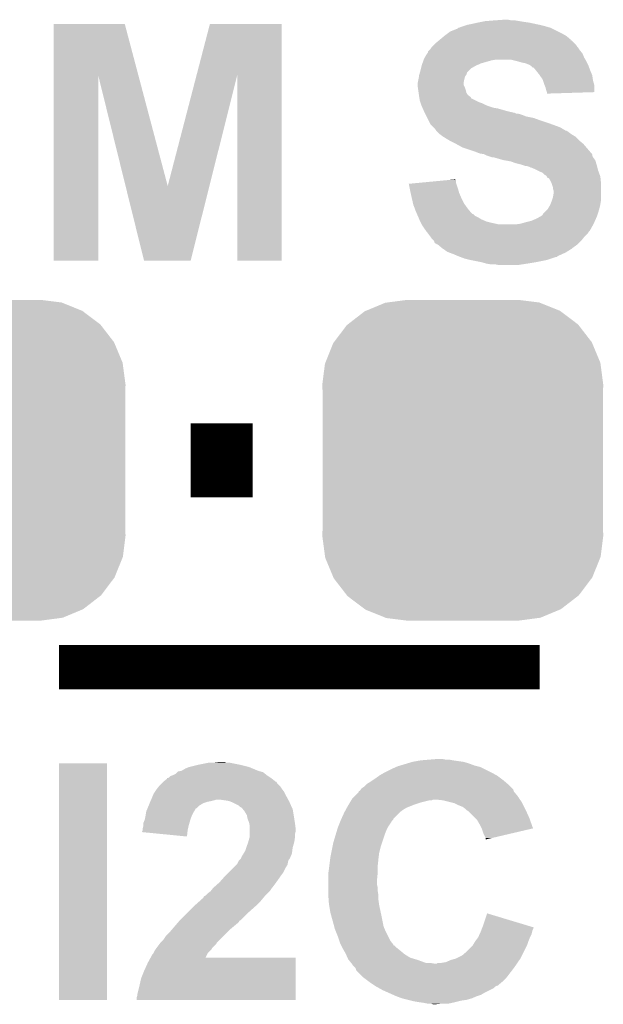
# Model space of a CAD drawing. Extents: x -0.05 to 0.95, y -0.15 to 1.54.
# Tile 32 of 45: x 0.22 to 0.3, y 1.26 to 1.39. Entities that reach past the tile are written whole.
import ezdxf

# ---------------------------------------------------------------- set-up
doc = ezdxf.new("R2010")
doc.units = 0
doc.layers.get('0').update_dxf_attribs({"linetype": 'CONTINUOUS'})
doc.layers.add('ACCEL_35_CLICK_V101_GTO', color=14, linetype='CONTINUOUS')
doc.layers.add('ACCEL_35_CLICK_V101_GTS', color=12, linetype='CONTINUOUS')

# ---------------------------------------------------------------- blocks, each defined once
blk = doc.blocks.new('CUSTOM_76')
for points in [[(-0.0105, 0.0213), (-0.01022, 0.02134), (0.01045, 0.0213), (0.01036, 0.02134)], [(-0.01022, 0.02134), (-0.0075, 0.0217), (0.01036, 0.02134), (0.0075, 0.0217)], [(-0.01555, 0.01838), (-0.01329, 0.02013), (0.01558, 0.01838), (0.01326, 0.02013)], [(-0.01329, 0.02013), (-0.01312, 0.02021), (0.01326, 0.02013), (0.01316, 0.02021)], [(-0.01312, 0.02021), (-0.0105, 0.0213), (0.01316, 0.02021), (0.01045, 0.0213)], [(-0.01741, 0.01599), (-0.01568, 0.01828), (0.01743, 0.01599), (0.01566, 0.01828)], [(-0.01568, 0.01828), (-0.01555, 0.01838), (0.01566, 0.01828), (0.01558, 0.01838)], [(-0.01751, 0.01586), (-0.01741, 0.01599), (0.01749, 0.01586), (0.01743, 0.01599)], [(-0.01858, 0.0132), (-0.01751, 0.01586), (0.0186, 0.0132), (0.01749, 0.01586)], [(-0.019, 0.0102), (-0.01864, 0.01306), (0.019, 0.0102), (0.01862, 0.01306)], [(-0.01864, 0.01306), (-0.01858, 0.0132), (0.01862, 0.01306), (0.0186, 0.0132)], [(-0.01895, 0.00913), (-0.019, 0.0102), (0.01895, 0.00913), (0.019, 0.0102)], [(-0.01895, -0.00913), (-0.01895, 0.00913), (0.01895, -0.00913), (0.01895, 0.00913)], [(-0.019, -0.0102), (-0.01895, -0.00913), (0.019, -0.0102), (0.01895, -0.00913)], [(-0.01862, -0.01306), (-0.019, -0.0102), (0.01864, -0.01306), (0.019, -0.0102)], [(-0.0186, -0.0132), (-0.01862, -0.01306), (0.01858, -0.0132), (0.01864, -0.01306)], [(-0.01749, -0.01586), (-0.0186, -0.0132), (0.01751, -0.01586), (0.01858, -0.0132)], [(-0.01743, -0.01599), (-0.01749, -0.01586), (0.01741, -0.01599), (0.01751, -0.01586)], [(-0.01566, -0.01828), (-0.01743, -0.01599), (0.01568, -0.01828), (0.01741, -0.01599)], [(-0.01558, -0.01838), (-0.01566, -0.01828), (0.01555, -0.01838), (0.01568, -0.01828)], [(-0.01326, -0.02013), (-0.01558, -0.01838), (0.01329, -0.02013), (0.01555, -0.01838)], [(-0.01316, -0.02021), (-0.01326, -0.02013), (0.01312, -0.02021), (0.01329, -0.02013)], [(-0.01045, -0.0213), (-0.01316, -0.02021), (0.0105, -0.0213), (0.01312, -0.02021)], [(-0.01036, -0.02134), (-0.01045, -0.0213), (0.01022, -0.02134), (0.0105, -0.0213)], [(-0.0075, -0.0217), (-0.01036, -0.02134), (0.0075, -0.0217), (0.01022, -0.02134)]]:
    blk.add_solid(points)

msp = doc.modelspace()

# ---------------------------------------------------------------- linework, layer by layer
at = {"layer": 'ACCEL_35_CLICK_V101_GTO'}
for points, const_width in [([(0.2448, 1.333), (0.2532, 1.333)], 0.01), ([(0.227, 1.305), (0.292, 1.305)], 0.006)]:
    msp.add_lwpolyline(points, dxfattribs=dict(at, const_width=const_width))
for points in [[(0.2263, 1.38509), (0.2263, 1.392), (0.23773, 1.38509), (0.2359, 1.392)], [(0.2263, 1.392), (0.2263, 1.392), (0.2359, 1.392), (0.2263, 1.392)], [(0.2456, 1.38509), (0.2474, 1.392), (0.2571, 1.38509), (0.2571, 1.392)], [(0.2474, 1.392), (0.2474, 1.392), (0.2571, 1.392), (0.2474, 1.392)], [(0.2822, 1.3919), (0.2827, 1.392), (0.292, 1.3919), (0.29153, 1.392)], [(0.2827, 1.392), (0.2836, 1.3922), (0.29153, 1.392), (0.2906, 1.3922)], [(0.2836, 1.3922), (0.2841, 1.3923), (0.2906, 1.3922), (0.2899, 1.3923)], [(0.2841, 1.3923), (0.2846, 1.3924), (0.2899, 1.3923), (0.2893, 1.3924)], [(0.2846, 1.3924), (0.2858, 1.3925), (0.2893, 1.3924), (0.2887, 1.3925)], [(0.2858, 1.3925), (0.2872, 1.3926), (0.2882, 1.3925), (0.2877, 1.3926)], [(0.2791, 1.3904), (0.27963, 1.3908), (0.2956, 1.3904), (0.2949, 1.3908)], [(0.27963, 1.3908), (0.2799, 1.391), (0.2949, 1.3908), (0.2945, 1.391)], [(0.2799, 1.391), (0.2809, 1.3914), (0.2945, 1.391), (0.2937, 1.3914)], [(0.2809, 1.3914), (0.281, 1.3915), (0.2937, 1.3914), (0.2935, 1.3915)], [(0.2811, 1.3915), (0.2813, 1.3916), (0.2935, 1.3915), (0.29315, 1.3916)], [(0.2813, 1.3916), (0.2816, 1.3917), (0.29315, 1.3916), (0.2928, 1.3917)], [(0.2816, 1.3917), (0.2822, 1.3919), (0.2928, 1.3917), (0.292, 1.3919)], [(0.2777, 1.3892), (0.2779, 1.3894), (0.2969, 1.3892), (0.2967, 1.3894)], [(0.2779, 1.3894), (0.27838, 1.3898), (0.2967, 1.3894), (0.2963, 1.3898)], [(0.27838, 1.3898), (0.2785, 1.3899), (0.2962, 1.3898), (0.2962, 1.3899)], [(0.27838, 1.3898), (0.27838, 1.3898), (0.2963, 1.3898), (0.2962, 1.3898)], [(0.2785, 1.3899), (0.2791, 1.3904), (0.2962, 1.3899), (0.2956, 1.3904)], [(0.27646, 1.3875), (0.27677, 1.388), (0.298, 1.3875), (0.2978, 1.388)], [(0.27677, 1.388), (0.2769, 1.3882), (0.2978, 1.388), (0.29764, 1.3882)], [(0.2769, 1.3883), (0.2771, 1.3885), (0.29756, 1.3883), (0.2974, 1.3885)], [(0.2769, 1.3882), (0.2769, 1.3883), (0.29764, 1.3882), (0.29756, 1.3883)], [(0.2771, 1.3885), (0.2772, 1.3886), (0.2974, 1.3885), (0.29733, 1.3886)], [(0.2772, 1.3886), (0.27733, 1.3888), (0.29733, 1.3886), (0.2972, 1.3888)], [(0.27733, 1.3888), (0.2774, 1.3889), (0.2972, 1.3888), (0.29712, 1.3889)], [(0.2774, 1.3889), (0.2777, 1.3892), (0.29712, 1.3889), (0.2969, 1.3892)], [(0.2761, 1.3866), (0.27614, 1.3867), (0.28387, 1.3866), (0.2841, 1.3867)], [(0.27614, 1.3867), (0.27629, 1.3871), (0.2841, 1.3867), (0.2855, 1.3871)], [(0.27629, 1.3871), (0.27632, 1.3872), (0.2855, 1.3871), (0.2861, 1.3872)], [(0.27632, 1.3872), (0.2764, 1.3874), (0.29818, 1.3872), (0.29806, 1.3874)], [(0.2764, 1.3874), (0.27646, 1.3875), (0.29806, 1.3874), (0.298, 1.3875)], [(0.2889, 1.387), (0.2881, 1.3872), (0.2983, 1.387), (0.29818, 1.3872)], [(0.2896, 1.3868), (0.2889, 1.387), (0.2984, 1.3868), (0.2983, 1.387)], [(0.2901, 1.3867), (0.2896, 1.3868), (0.29845, 1.3867), (0.2984, 1.3868)], [(0.2906, 1.3865), (0.2901, 1.3867), (0.29855, 1.3865), (0.29845, 1.3867)], [(0.27573, 1.3852), (0.27581, 1.3855), (0.2821, 1.3852), (0.2822, 1.3855)], [(0.27581, 1.3855), (0.2759, 1.3858), (0.2822, 1.3855), (0.2825, 1.3858)], [(0.2759, 1.3858), (0.27595, 1.386), (0.2825, 1.3858), (0.2827, 1.386)], [(0.27595, 1.386), (0.27605, 1.3864), (0.2827, 1.386), (0.2834, 1.3864)], [(0.27605, 1.3864), (0.2761, 1.3866), (0.2834, 1.3864), (0.28387, 1.3866)], [(0.29075, 1.3864), (0.2906, 1.3865), (0.2986, 1.3864), (0.29855, 1.3865)], [(0.2909, 1.3863), (0.29075, 1.3864), (0.29863, 1.3863), (0.2986, 1.3864)], [(0.2911, 1.3861), (0.2909, 1.3863), (0.2987, 1.3861), (0.29863, 1.3863)], [(0.29144, 1.3858), (0.2912, 1.3861), (0.2988, 1.3858), (0.2987, 1.3861)], [(0.292, 1.3851), (0.29144, 1.3858), (0.2991, 1.3851), (0.2988, 1.3858)], [(0.2263, 1.36), (0.2263, 1.38509), (0.2323, 1.36), (0.2323, 1.38509)], [(0.236, 1.3701), (0.2323, 1.38509), (0.2417, 1.3701), (0.23773, 1.38509)], [(0.2417, 1.3701), (0.2456, 1.38509), (0.24734, 1.3701), (0.2511, 1.38509)], [(0.2511, 1.36), (0.2511, 1.38509), (0.2571, 1.36), (0.2571, 1.38509)], [(0.2755, 1.384), (0.2756, 1.3845), (0.2817, 1.384), (0.2818, 1.3845)], [(0.2755, 1.3838), (0.2755, 1.384), (0.2817, 1.3838), (0.2817, 1.384)], [(0.2756, 1.3845), (0.27567, 1.3849), (0.2818, 1.3845), (0.2819, 1.3849)], [(0.27567, 1.3849), (0.2757, 1.3851), (0.2819, 1.3849), (0.28203, 1.3851)], [(0.2757, 1.3851), (0.27573, 1.3852), (0.28203, 1.3851), (0.2821, 1.3852)], [(0.2924, 1.3845), (0.292, 1.3851), (0.29919, 1.3845), (0.2991, 1.3851)], [(0.29243, 1.3844), (0.2924, 1.3845), (0.2992, 1.3844), (0.29919, 1.3845)], [(0.2926, 1.3839), (0.29243, 1.3844), (0.29934, 1.3839), (0.2992, 1.3844)], [(0.2755, 1.3836), (0.2755, 1.3838), (0.2818, 1.3836), (0.2817, 1.3838)], [(0.27553, 1.3834), (0.2755, 1.3836), (0.2819, 1.3834), (0.2818, 1.3836)], [(0.27557, 1.3831), (0.27553, 1.3834), (0.282, 1.3831), (0.2819, 1.3834)], [(0.27563, 1.3827), (0.27557, 1.3831), (0.2821, 1.3827), (0.282, 1.3831)], [(0.27567, 1.3824), (0.27563, 1.3827), (0.2823, 1.3824), (0.2821, 1.3827)], [(0.29268, 1.3837), (0.2926, 1.3839), (0.2994, 1.3837), (0.29934, 1.3839)], [(0.2928, 1.3834), (0.29268, 1.3837), (0.2994, 1.3834), (0.2994, 1.3837)], [(0.2929, 1.383), (0.2928, 1.3834), (0.2994, 1.383), (0.2994, 1.3834)], [(0.29297, 1.3828), (0.2929, 1.383), (0.2994, 1.3828), (0.2994, 1.383)], [(0.293, 1.3827), (0.29297, 1.3828), (0.29619, 1.3827), (0.2994, 1.3828)], [(0.293, 1.3826), (0.293, 1.3827), (0.293, 1.3826), (0.29619, 1.3827)], [(0.2757, 1.3822), (0.27567, 1.3824), (0.28257, 1.3822), (0.2823, 1.3824)], [(0.27572, 1.3821), (0.2757, 1.3822), (0.2827, 1.3821), (0.28257, 1.3822)], [(0.27573, 1.382), (0.27572, 1.3821), (0.2827, 1.382), (0.2827, 1.3821)], [(0.2758, 1.3816), (0.27573, 1.382), (0.2835, 1.3816), (0.2827, 1.382)], [(0.27587, 1.3814), (0.2758, 1.3816), (0.2839, 1.3814), (0.2835, 1.3816)], [(0.2759, 1.3813), (0.27587, 1.3814), (0.2842, 1.3813), (0.2839, 1.3814)], [(0.27597, 1.3811), (0.2759, 1.3813), (0.2846, 1.3811), (0.2842, 1.3813)], [(0.276, 1.381), (0.27597, 1.3811), (0.28485, 1.381), (0.2846, 1.3811)], [(0.27605, 1.3809), (0.276, 1.381), (0.2851, 1.3809), (0.28485, 1.381)], [(0.27614, 1.3807), (0.27605, 1.3809), (0.2857, 1.3807), (0.2851, 1.3809)], [(0.27618, 1.3806), (0.27614, 1.3807), (0.2863, 1.3806), (0.2857, 1.3807)], [(0.27636, 1.3802), (0.27618, 1.3806), (0.2877, 1.3802), (0.2863, 1.3806)], [(0.27645, 1.38), (0.27636, 1.3802), (0.2886, 1.38), (0.2877, 1.3802)], [(0.2765, 1.3799), (0.27645, 1.38), (0.2888, 1.3799), (0.2886, 1.38)], [(0.27655, 1.3798), (0.2765, 1.3799), (0.2894, 1.3798), (0.289, 1.3799)], [(0.2766, 1.3797), (0.27655, 1.3798), (0.2897, 1.3797), (0.2894, 1.3798)], [(0.2767, 1.3795), (0.2766, 1.3797), (0.2902, 1.3795), (0.2897, 1.3797)], [(0.2768, 1.3793), (0.2767, 1.3795), (0.2912, 1.3793), (0.2902, 1.3795)], [(0.277, 1.3789), (0.2768, 1.3793), (0.2923, 1.3789), (0.2912, 1.3793)], [(0.2772, 1.3785), (0.277, 1.3789), (0.2935, 1.3785), (0.2923, 1.3789)], [(0.2776, 1.3781), (0.2772, 1.3785), (0.2946, 1.3781), (0.2935, 1.3785)], [(0.2778, 1.3779), (0.2776, 1.3781), (0.295, 1.3779), (0.2946, 1.3781)], [(0.278, 1.3776), (0.2778, 1.3779), (0.2955, 1.3776), (0.295, 1.3779)], [(0.2782, 1.3774), (0.278, 1.3776), (0.2959, 1.3774), (0.2956, 1.3776)], [(0.278, 1.3776), (0.278, 1.3776), (0.2956, 1.3776), (0.2955, 1.3776)], [(0.2785, 1.3771), (0.2782, 1.3774), (0.2963, 1.3771), (0.2959, 1.3774)], [(0.2789, 1.3768), (0.2785, 1.3771), (0.2968, 1.3768), (0.2963, 1.3771)], [(0.27973, 1.3763), (0.2789, 1.3768), (0.2973, 1.3763), (0.2968, 1.3768)], [(0.2799, 1.3762), (0.27973, 1.3763), (0.29742, 1.3762), (0.2973, 1.3763)], [(0.2805, 1.3759), (0.2799, 1.3762), (0.29778, 1.3759), (0.29742, 1.3762)], [(0.28068, 1.3758), (0.2805, 1.3759), (0.2979, 1.3758), (0.29778, 1.3759)], [(0.2816, 1.3753), (0.28068, 1.3758), (0.29833, 1.3753), (0.2979, 1.3758)], [(0.2834, 1.3747), (0.2816, 1.3753), (0.29884, 1.3747), (0.29833, 1.3753)], [(0.2839, 1.3745), (0.2834, 1.3747), (0.29901, 1.3745), (0.29884, 1.3747)], [(0.2845, 1.3744), (0.2839, 1.3745), (0.2991, 1.3744), (0.29901, 1.3745)], [(0.2847, 1.3743), (0.2845, 1.3744), (0.2991, 1.3743), (0.2991, 1.3744)], [(0.2849, 1.3742), (0.2847, 1.3743), (0.29913, 1.3742), (0.2991, 1.3743)], [(0.2855, 1.374), (0.2849, 1.3742), (0.2992, 1.374), (0.29913, 1.3742)], [(0.2871, 1.3736), (0.2857, 1.374), (0.2995, 1.3736), (0.2992, 1.374)], [(0.2877, 1.3735), (0.2871, 1.3736), (0.29953, 1.3735), (0.2995, 1.3736)], [(0.2882, 1.3734), (0.2877, 1.3735), (0.29957, 1.3734), (0.29953, 1.3735)], [(0.2887, 1.3732), (0.2882, 1.3734), (0.29963, 1.3732), (0.29957, 1.3734)], [(0.2895, 1.373), (0.2887, 1.3732), (0.2997, 1.373), (0.29963, 1.3732)], [(0.2901, 1.3728), (0.2895, 1.373), (0.29975, 1.3728), (0.2997, 1.373)], [(0.2906, 1.3727), (0.2903, 1.3728), (0.29978, 1.3727), (0.29975, 1.3728)], [(0.2908, 1.3726), (0.2906, 1.3727), (0.2998, 1.3726), (0.29978, 1.3727)], [(0.2917, 1.3722), (0.2909, 1.3726), (0.2999, 1.3722), (0.2998, 1.3726)], [(0.2919, 1.3721), (0.2917, 1.3722), (0.29994, 1.3721), (0.2999, 1.3722)], [(0.2924, 1.3719), (0.2919, 1.3721), (0.30001, 1.3719), (0.29994, 1.3721)], [(0.27535, 1.3705), (0.27955, 1.3709), (0.2807, 1.3705), (0.2807, 1.3709)], [(0.27955, 1.3709), (0.27956, 1.3709), (0.2807, 1.3709), (0.2806, 1.3709)], [(0.27956, 1.3709), (0.2806, 1.371), (0.2806, 1.3709), (0.2806, 1.371)], [(0.2927, 1.3716), (0.2924, 1.3719), (0.30012, 1.3716), (0.30001, 1.3719)], [(0.2929, 1.3715), (0.2927, 1.3716), (0.30016, 1.3715), (0.30012, 1.3716)], [(0.29295, 1.3714), (0.2929, 1.3715), (0.3002, 1.3714), (0.30016, 1.3715)], [(0.293, 1.3713), (0.29295, 1.3714), (0.30021, 1.3713), (0.3002, 1.3714)], [(0.2931, 1.3712), (0.293, 1.3713), (0.30022, 1.3712), (0.30021, 1.3713)], [(0.2934, 1.3709), (0.2932, 1.3712), (0.30025, 1.3709), (0.30022, 1.3712)], [(0.2936, 1.3705), (0.2934, 1.3709), (0.30029, 1.3705), (0.30025, 1.3709)], [(0.2385, 1.36), (0.236, 1.3701), (0.2448, 1.36), (0.24734, 1.3701)], [(0.2743, 1.3704), (0.27535, 1.3705), (0.28073, 1.3704), (0.2807, 1.3705)], [(0.2744, 1.3699), (0.2743, 1.3704), (0.2809, 1.3699), (0.28073, 1.3704)], [(0.2745, 1.3694), (0.2744, 1.3699), (0.28104, 1.3694), (0.2809, 1.3699)], [(0.27454, 1.3692), (0.2745, 1.3694), (0.2811, 1.3692), (0.28104, 1.3694)], [(0.29363, 1.3704), (0.2936, 1.3705), (0.3003, 1.3704), (0.30029, 1.3705)], [(0.2938, 1.3699), (0.29363, 1.3704), (0.3003, 1.3699), (0.3003, 1.3704)], [(0.2938, 1.3697), (0.2938, 1.3699), (0.3003, 1.3697), (0.3003, 1.3699)], [(0.2939, 1.3694), (0.2938, 1.3697), (0.3003, 1.3694), (0.3003, 1.3697)], [(0.2939, 1.3692), (0.2939, 1.3694), (0.3003, 1.3692), (0.3003, 1.3694)], [(0.2747, 1.3685), (0.27454, 1.3692), (0.2814, 1.3685), (0.2811, 1.3692)], [(0.27488, 1.3677), (0.2747, 1.3685), (0.2818, 1.3677), (0.2814, 1.3685)], [(0.29344, 1.3676), (0.2936, 1.368), (0.3002, 1.3676), (0.30026, 1.368)], [(0.2936, 1.368), (0.2937, 1.3683), (0.30026, 1.368), (0.3003, 1.3683)], [(0.2937, 1.3683), (0.2938, 1.3686), (0.3003, 1.3683), (0.3003, 1.3686)], [(0.2938, 1.3686), (0.2939, 1.3692), (0.3003, 1.3686), (0.3003, 1.3692)], [(0.2749, 1.3676), (0.27488, 1.3677), (0.28187, 1.3676), (0.2818, 1.3677)], [(0.27513, 1.367), (0.2749, 1.3676), (0.2823, 1.367), (0.28187, 1.3676)], [(0.2752, 1.3668), (0.27513, 1.367), (0.28247, 1.3668), (0.2823, 1.367)], [(0.27541, 1.3663), (0.2752, 1.3668), (0.2829, 1.3663), (0.28247, 1.3668)], [(0.2925, 1.3664), (0.2929, 1.3668), (0.29987, 1.3664), (0.3, 1.3668)], [(0.2929, 1.3668), (0.2931, 1.367), (0.3, 1.3668), (0.30005, 1.367)], [(0.2931, 1.367), (0.2934, 1.3675), (0.30005, 1.367), (0.30018, 1.3675)], [(0.2934, 1.3675), (0.29344, 1.3676), (0.30018, 1.3675), (0.3002, 1.3676)], [(0.2755, 1.3661), (0.27541, 1.3663), (0.2832, 1.3661), (0.283, 1.3663)], [(0.27541, 1.3663), (0.27541, 1.3663), (0.283, 1.3663), (0.2829, 1.3663)], [(0.27559, 1.3659), (0.2755, 1.3661), (0.2836, 1.3659), (0.2832, 1.3661)], [(0.27571, 1.3656), (0.27559, 1.3659), (0.2841, 1.3656), (0.2836, 1.3659)], [(0.2758, 1.3654), (0.27571, 1.3656), (0.28457, 1.3654), (0.2841, 1.3656)], [(0.27585, 1.3653), (0.2758, 1.3654), (0.2848, 1.3653), (0.28457, 1.3654)], [(0.27595, 1.3651), (0.27585, 1.3653), (0.2856, 1.3651), (0.2848, 1.3653)], [(0.2901, 1.3652), (0.2909, 1.3654), (0.29939, 1.3652), (0.29948, 1.3654)], [(0.2909, 1.3654), (0.2916, 1.3657), (0.29948, 1.3654), (0.29961, 1.3657)], [(0.2916, 1.3657), (0.29195, 1.3659), (0.29961, 1.3657), (0.2997, 1.3659)], [(0.29195, 1.3659), (0.2923, 1.3661), (0.2997, 1.3659), (0.29977, 1.3661)], [(0.2923, 1.3661), (0.2924, 1.3662), (0.29977, 1.3661), (0.2998, 1.3662)], [(0.2924, 1.3662), (0.2925, 1.3664), (0.2998, 1.3662), (0.29987, 1.3664)], [(0.27605, 1.3649), (0.27595, 1.3651), (0.2865, 1.3649), (0.2856, 1.3651)], [(0.2761, 1.3648), (0.27605, 1.3649), (0.29919, 1.3648), (0.29924, 1.3649)], [(0.2765, 1.3642), (0.2761, 1.3648), (0.29886, 1.3642), (0.29919, 1.3648)], [(0.27658, 1.3641), (0.2765, 1.3642), (0.2988, 1.3641), (0.29886, 1.3642)], [(0.27665, 1.364), (0.27658, 1.3641), (0.2987, 1.364), (0.2988, 1.3641)], [(0.27688, 1.3637), (0.27665, 1.364), (0.2985, 1.3637), (0.2987, 1.364)], [(0.2887, 1.3649), (0.2894, 1.365), (0.29924, 1.3649), (0.2993, 1.365)], [(0.2894, 1.365), (0.2901, 1.3652), (0.2993, 1.365), (0.29939, 1.3652)], [(0.27718, 1.3633), (0.27688, 1.3637), (0.2981, 1.3633), (0.2985, 1.3637)], [(0.2774, 1.363), (0.27718, 1.3633), (0.29786, 1.363), (0.2981, 1.3633)], [(0.2776, 1.3628), (0.2774, 1.363), (0.2977, 1.3628), (0.29786, 1.363)], [(0.2777, 1.3627), (0.2776, 1.3628), (0.2976, 1.3627), (0.2977, 1.3628)], [(0.2778, 1.3624), (0.2777, 1.3627), (0.2973, 1.3624), (0.2976, 1.3627)], [(0.278, 1.3623), (0.2778, 1.3624), (0.2972, 1.3623), (0.2973, 1.3624)], [(0.2781, 1.3622), (0.278, 1.3623), (0.2971, 1.3622), (0.2972, 1.3623)], [(0.2788, 1.3617), (0.2782, 1.3622), (0.29643, 1.3617), (0.2971, 1.3622)], [(0.27894, 1.3616), (0.2788, 1.3617), (0.2963, 1.3616), (0.29643, 1.3617)], [(0.2795, 1.3612), (0.27894, 1.3616), (0.29566, 1.3612), (0.2963, 1.3616)], [(0.27977, 1.3611), (0.2795, 1.3612), (0.2955, 1.3611), (0.29566, 1.3612)], [(0.2803, 1.3609), (0.27977, 1.3611), (0.29506, 1.3609), (0.2955, 1.3611)], [(0.281, 1.3606), (0.2803, 1.3609), (0.2944, 1.3606), (0.29506, 1.3609)], [(0.28127, 1.3605), (0.281, 1.3606), (0.2943, 1.3605), (0.2944, 1.3606)], [(0.2818, 1.3603), (0.28127, 1.3605), (0.2936, 1.3603), (0.2942, 1.3605)], [(0.28127, 1.3605), (0.28127, 1.3605), (0.2942, 1.3605), (0.2943, 1.3605)], [(0.2826, 1.3601), (0.2818, 1.3603), (0.293, 1.3601), (0.2936, 1.3603)], [(0.2841, 1.3598), (0.2826, 1.3601), (0.2915, 1.3598), (0.293, 1.3601)], [(0.2848, 1.3596), (0.2841, 1.3598), (0.2903, 1.3596), (0.2915, 1.3598)], [(0.2854, 1.3595), (0.2848, 1.3596), (0.28965, 1.3595), (0.2903, 1.3596)], [(0.2865, 1.3594), (0.286, 1.3595), (0.289, 1.3594), (0.28965, 1.3595)], [(0.2458, 1.2918), (0.2473, 1.2921), (0.2515, 1.2918), (0.25, 1.2921)], [(0.248, 1.2921), (0.2488, 1.2922), (0.2496, 1.2921), (0.2493, 1.2922)], [(0.2488, 1.2922), (0.2488, 1.2922), (0.2493, 1.2922), (0.2488, 1.2922)], [(0.27413, 1.292), (0.2748, 1.2922), (0.2824, 1.292), (0.2817, 1.2922)], [(0.2748, 1.2922), (0.2759, 1.2924), (0.2817, 1.2922), (0.2803, 1.2924)], [(0.2759, 1.2924), (0.2771, 1.2925), (0.2803, 1.2924), (0.2798, 1.2925)], [(0.2771, 1.2925), (0.2783, 1.2926), (0.2793, 1.2925), (0.2788, 1.2926)], [(0.227, 1.26), (0.227, 1.292), (0.2335, 1.26), (0.2335, 1.292)], [(0.227, 1.292), (0.227, 1.292), (0.2335, 1.292), (0.227, 1.292)], [(0.2428, 1.2906), (0.243, 1.2908), (0.25485, 1.2906), (0.2546, 1.2908)], [(0.243, 1.2908), (0.2431, 1.2909), (0.2546, 1.2908), (0.25425, 1.2909)], [(0.2431, 1.2909), (0.2436, 1.291), (0.25425, 1.2909), (0.2539, 1.291)], [(0.2436, 1.291), (0.2441, 1.2913), (0.2539, 1.291), (0.25318, 1.2913)], [(0.2441, 1.2913), (0.2446, 1.2915), (0.25318, 1.2913), (0.2527, 1.2915)], [(0.2446, 1.2915), (0.2458, 1.2918), (0.2527, 1.2915), (0.2515, 1.2918)], [(0.27093, 1.2907), (0.2711, 1.2908), (0.2856, 1.2907), (0.2854, 1.2908)], [(0.2711, 1.2908), (0.2719, 1.2912), (0.2854, 1.2908), (0.2846, 1.2912)], [(0.2719, 1.2912), (0.27257, 1.2915), (0.2846, 1.2912), (0.284, 1.2915)], [(0.27257, 1.2915), (0.2728, 1.2916), (0.284, 1.2915), (0.2836, 1.2916)], [(0.2728, 1.2916), (0.27313, 1.2917), (0.2836, 1.2916), (0.2832, 1.2917)], [(0.27313, 1.2917), (0.27413, 1.292), (0.2832, 1.2917), (0.2824, 1.292)], [(0.2409, 1.2893), (0.2411, 1.2895), (0.2565, 1.2893), (0.2564, 1.2895)], [(0.2411, 1.2895), (0.24122, 1.2896), (0.2563, 1.2895), (0.2562, 1.2896)], [(0.2411, 1.2895), (0.2411, 1.2895), (0.2564, 1.2895), (0.2563, 1.2895)], [(0.24122, 1.2896), (0.2416, 1.2899), (0.2562, 1.2896), (0.25582, 1.2899)], [(0.2416, 1.2899), (0.2416, 1.29), (0.25582, 1.2899), (0.2557, 1.29)], [(0.2417, 1.29), (0.2419, 1.2901), (0.2557, 1.29), (0.25555, 1.2901)], [(0.2419, 1.2901), (0.2421, 1.2903), (0.25555, 1.2901), (0.25525, 1.2903)], [(0.2421, 1.2903), (0.2424, 1.2904), (0.25525, 1.2903), (0.2551, 1.2904)], [(0.2424, 1.2904), (0.2428, 1.2906), (0.2551, 1.2904), (0.25485, 1.2906)], [(0.2686, 1.2892), (0.2691, 1.2895), (0.28768, 1.2892), (0.28733, 1.2895)], [(0.2691, 1.2895), (0.2694, 1.2897), (0.28733, 1.2895), (0.2871, 1.2897)], [(0.2694, 1.2897), (0.2697, 1.2899), (0.2871, 1.2897), (0.28683, 1.2899)], [(0.2697, 1.2899), (0.27026, 1.2903), (0.28683, 1.2899), (0.2863, 1.2903)], [(0.27026, 1.2903), (0.2704, 1.2904), (0.2863, 1.2903), (0.28612, 1.2904)], [(0.2704, 1.2904), (0.27093, 1.2907), (0.28612, 1.2904), (0.2856, 1.2907)], [(0.2398, 1.2879), (0.24, 1.2882), (0.25755, 1.2879), (0.2574, 1.2882)], [(0.24, 1.2882), (0.2402, 1.2885), (0.2574, 1.2882), (0.25717, 1.2885)], [(0.2402, 1.2885), (0.24028, 1.2886), (0.25717, 1.2885), (0.2571, 1.2886)], [(0.24028, 1.2886), (0.24052, 1.2889), (0.2571, 1.2886), (0.2569, 1.2889)], [(0.24052, 1.2889), (0.2406, 1.289), (0.2569, 1.2889), (0.2568, 1.289)], [(0.2406, 1.289), (0.2409, 1.2893), (0.2568, 1.289), (0.2565, 1.2893)], [(0.267, 1.2876), (0.2675, 1.2881), (0.289, 1.2876), (0.28858, 1.2881)], [(0.2675, 1.2882), (0.2677, 1.2883), (0.2885, 1.2882), (0.28847, 1.2883)], [(0.2675, 1.2881), (0.2675, 1.2882), (0.28858, 1.2881), (0.2885, 1.2882)], [(0.2677, 1.2883), (0.26783, 1.2885), (0.28847, 1.2883), (0.2884, 1.2885)], [(0.26783, 1.2885), (0.2679, 1.2886), (0.2884, 1.2885), (0.2883, 1.2886)], [(0.2679, 1.2886), (0.2682, 1.2888), (0.2883, 1.2886), (0.2881, 1.2888)], [(0.2682, 1.2888), (0.2685, 1.2891), (0.2881, 1.2888), (0.2878, 1.2891)], [(0.2685, 1.2891), (0.2686, 1.2892), (0.2878, 1.2891), (0.28768, 1.2892)], [(0.23926, 1.2866), (0.23934, 1.2868), (0.2465, 1.2866), (0.2471, 1.2868)], [(0.23934, 1.2868), (0.23938, 1.2869), (0.2471, 1.2868), (0.2476, 1.2869)], [(0.23938, 1.2869), (0.23942, 1.287), (0.2476, 1.2869), (0.248, 1.287)], [(0.23942, 1.287), (0.23947, 1.2871), (0.248, 1.287), (0.2483, 1.2871)], [(0.23947, 1.2871), (0.23976, 1.2878), (0.25799, 1.2871), (0.2576, 1.2878)], [(0.23947, 1.2871), (0.23947, 1.2871), (0.2483, 1.2871), (0.2487, 1.2871)], [(0.23976, 1.2878), (0.2398, 1.2879), (0.2576, 1.2878), (0.25755, 1.2879)], [(0.2494, 1.287), (0.2487, 1.2871), (0.25804, 1.287), (0.25799, 1.2871)], [(0.25, 1.2869), (0.2494, 1.287), (0.2581, 1.2869), (0.25804, 1.287)], [(0.2505, 1.2867), (0.25, 1.2869), (0.25819, 1.2867), (0.2581, 1.2869)], [(0.26634, 1.2867), (0.26652, 1.287), (0.2759, 1.2867), (0.2771, 1.287)], [(0.26652, 1.287), (0.26658, 1.2871), (0.2774, 1.287), (0.2776, 1.2871)], [(0.26658, 1.2871), (0.2667, 1.2873), (0.28933, 1.2871), (0.2892, 1.2873)], [(0.26658, 1.2871), (0.26658, 1.2871), (0.2776, 1.2871), (0.278, 1.2871)], [(0.2667, 1.2873), (0.267, 1.2876), (0.2892, 1.2873), (0.289, 1.2876)], [(0.2789, 1.287), (0.278, 1.2871), (0.2894, 1.287), (0.28933, 1.2871)], [(0.2801, 1.2867), (0.2789, 1.287), (0.2896, 1.2867), (0.2894, 1.287)], [(0.23872, 1.285), (0.23878, 1.2854), (0.245, 1.285), (0.2452, 1.2854)], [(0.23878, 1.2854), (0.2388, 1.2855), (0.2452, 1.2854), (0.24527, 1.2855)], [(0.2388, 1.2855), (0.23888, 1.2857), (0.24527, 1.2855), (0.2454, 1.2857)], [(0.23888, 1.2857), (0.23897, 1.2859), (0.2454, 1.2857), (0.2455, 1.2859)], [(0.23897, 1.2859), (0.23913, 1.2863), (0.2456, 1.2859), (0.246, 1.2863)], [(0.23897, 1.2859), (0.23897, 1.2859), (0.2455, 1.2859), (0.2456, 1.2859)], [(0.23913, 1.2863), (0.23926, 1.2866), (0.246, 1.2863), (0.2465, 1.2866)], [(0.2513, 1.2863), (0.2505, 1.2867), (0.25837, 1.2863), (0.25819, 1.2867)], [(0.2515, 1.2861), (0.2513, 1.2863), (0.25846, 1.2861), (0.25837, 1.2863)], [(0.2517, 1.286), (0.2515, 1.2861), (0.25851, 1.286), (0.25846, 1.2861)], [(0.25186, 1.2858), (0.2517, 1.286), (0.2586, 1.2858), (0.25851, 1.286)], [(0.2521, 1.2855), (0.25186, 1.2858), (0.25865, 1.2855), (0.2586, 1.2858)], [(0.2524, 1.285), (0.2521, 1.2855), (0.25873, 1.285), (0.25865, 1.2855)], [(0.26519, 1.2845), (0.2656, 1.2854), (0.2722, 1.2845), (0.2731, 1.2854)], [(0.2656, 1.2854), (0.26577, 1.2857), (0.2731, 1.2854), (0.2735, 1.2857)], [(0.26577, 1.2857), (0.26593, 1.286), (0.2735, 1.2857), (0.274, 1.286)], [(0.26593, 1.286), (0.2661, 1.2863), (0.274, 1.286), (0.27475, 1.2863)], [(0.2661, 1.2863), (0.26616, 1.2864), (0.27475, 1.2863), (0.275, 1.2864)], [(0.26616, 1.2864), (0.26634, 1.2867), (0.275, 1.2864), (0.2759, 1.2867)], [(0.2805, 1.2866), (0.2801, 1.2867), (0.28965, 1.2866), (0.2896, 1.2867)], [(0.2811, 1.2863), (0.2805, 1.2866), (0.2898, 1.2863), (0.28965, 1.2866)], [(0.2816, 1.2861), (0.2811, 1.2863), (0.2899, 1.2861), (0.2898, 1.2863)], [(0.282, 1.2858), (0.2816, 1.2861), (0.29005, 1.2858), (0.2899, 1.2861)], [(0.2821, 1.2857), (0.282, 1.2858), (0.2901, 1.2857), (0.29005, 1.2858)], [(0.2822, 1.2856), (0.2821, 1.2857), (0.29015, 1.2856), (0.2901, 1.2857)], [(0.2833, 1.2846), (0.2823, 1.2856), (0.2906, 1.2846), (0.29015, 1.2856)], [(0.2384, 1.2839), (0.2386, 1.2844), (0.24463, 1.2839), (0.24477, 1.2844)], [(0.2386, 1.2844), (0.23862, 1.2845), (0.24477, 1.2844), (0.2448, 1.2845)], [(0.23862, 1.2845), (0.2387, 1.2849), (0.2448, 1.2845), (0.24496, 1.2849)], [(0.2387, 1.2849), (0.23872, 1.285), (0.24496, 1.2849), (0.245, 1.285)], [(0.25248, 1.2846), (0.2524, 1.285), (0.2588, 1.2846), (0.25873, 1.285)], [(0.2525, 1.2845), (0.25248, 1.2846), (0.25881, 1.2845), (0.2588, 1.2846)], [(0.2527, 1.284), (0.2525, 1.2845), (0.25889, 1.284), (0.25881, 1.2845)], [(0.26498, 1.284), (0.26506, 1.2842), (0.2719, 1.284), (0.272, 1.2842)], [(0.26506, 1.2842), (0.2651, 1.2843), (0.272, 1.2842), (0.2721, 1.2843)], [(0.2651, 1.2843), (0.26515, 1.2844), (0.2721, 1.2843), (0.2722, 1.2844)], [(0.26515, 1.2844), (0.26519, 1.2845), (0.2722, 1.2844), (0.2722, 1.2845)], [(0.2835, 1.2844), (0.2833, 1.2846), (0.29067, 1.2844), (0.2906, 1.2846)], [(0.2839, 1.2837), (0.2835, 1.2844), (0.29092, 1.2837), (0.29067, 1.2844)], [(0.2382, 1.2827), (0.2383, 1.2829), (0.24437, 1.2827), (0.24439, 1.2829)], [(0.2383, 1.2831), (0.2384, 1.2835), (0.24443, 1.2831), (0.24452, 1.2835)], [(0.2383, 1.283), (0.2383, 1.2831), (0.2444, 1.283), (0.24443, 1.2831)], [(0.2383, 1.2829), (0.2383, 1.283), (0.24439, 1.2829), (0.2444, 1.283)], [(0.2384, 1.2838), (0.2384, 1.2839), (0.2446, 1.2838), (0.24463, 1.2839)], [(0.2384, 1.2835), (0.2384, 1.2838), (0.24452, 1.2835), (0.2446, 1.2838)], [(0.2528, 1.2835), (0.2527, 1.284), (0.25896, 1.2835), (0.25889, 1.284)], [(0.2528, 1.2832), (0.2528, 1.2835), (0.259, 1.2832), (0.25896, 1.2835)], [(0.2528, 1.2828), (0.2528, 1.2832), (0.259, 1.2828), (0.259, 1.2832)], [(0.2528, 1.2824), (0.2528, 1.2828), (0.2589, 1.2824), (0.259, 1.2828)], [(0.26446, 1.2825), (0.26461, 1.283), (0.2711, 1.2825), (0.2713, 1.283)], [(0.26461, 1.283), (0.2647, 1.2833), (0.2713, 1.283), (0.27145, 1.2833)], [(0.2647, 1.2833), (0.26474, 1.2834), (0.27145, 1.2833), (0.2715, 1.2834)], [(0.26474, 1.2834), (0.26498, 1.284), (0.2715, 1.2834), (0.2719, 1.284)], [(0.28415, 1.2832), (0.2839, 1.2837), (0.2911, 1.2832), (0.29092, 1.2837)], [(0.2842, 1.2831), (0.28415, 1.2832), (0.29067, 1.2831), (0.2911, 1.2832)], [(0.2844, 1.2825), (0.2842, 1.2831), (0.28811, 1.2825), (0.29067, 1.2831)], [(0.2443, 1.2821), (0.2382, 1.2827), (0.2443, 1.2821), (0.24437, 1.2827)], [(0.25257, 1.2813), (0.2526, 1.2814), (0.2588, 1.2813), (0.25882, 1.2814)], [(0.2526, 1.2814), (0.25274, 1.2819), (0.25882, 1.2814), (0.2589, 1.2819)], [(0.25274, 1.2819), (0.2528, 1.2821), (0.2589, 1.2819), (0.2589, 1.2821)], [(0.2528, 1.2821), (0.2528, 1.2824), (0.2589, 1.2821), (0.2589, 1.2824)], [(0.2641, 1.2813), (0.26446, 1.2825), (0.2707, 1.2813), (0.2711, 1.2825)], [(0.2847, 1.2819), (0.2844, 1.2825), (0.28555, 1.2819), (0.28811, 1.2825)], [(0.2847, 1.2817), (0.2847, 1.2819), (0.2847, 1.2817), (0.28555, 1.2819)], [(0.25196, 1.2798), (0.2522, 1.2802), (0.2585, 1.2798), (0.25855, 1.2802)], [(0.2522, 1.2802), (0.25233, 1.2806), (0.25855, 1.2802), (0.2586, 1.2806)], [(0.25233, 1.2806), (0.25257, 1.2813), (0.2586, 1.2806), (0.2588, 1.2813)], [(0.26382, 1.2799), (0.26398, 1.2807), (0.2703, 1.2799), (0.2705, 1.2807)], [(0.26398, 1.2807), (0.2641, 1.2813), (0.2705, 1.2807), (0.2707, 1.2813)], [(0.2511, 1.2784), (0.2513, 1.2788), (0.25792, 1.2784), (0.258, 1.2788)], [(0.2513, 1.2788), (0.2515, 1.279), (0.258, 1.2788), (0.2581, 1.279)], [(0.2515, 1.279), (0.2516, 1.2791), (0.2581, 1.279), (0.2582, 1.2791)], [(0.2516, 1.2791), (0.2517, 1.2794), (0.2582, 1.2791), (0.25833, 1.2794)], [(0.2517, 1.2794), (0.2519, 1.2797), (0.25833, 1.2794), (0.25846, 1.2797)], [(0.2519, 1.2797), (0.25196, 1.2798), (0.25846, 1.2797), (0.2585, 1.2798)], [(0.26356, 1.2782), (0.26367, 1.2791), (0.2701, 1.2782), (0.2702, 1.2791)], [(0.26367, 1.2791), (0.2637, 1.2793), (0.2702, 1.2791), (0.27022, 1.2793)], [(0.2637, 1.2793), (0.26382, 1.2799), (0.27022, 1.2793), (0.2703, 1.2799)], [(0.2499, 1.2772), (0.2505, 1.2778), (0.2573, 1.2772), (0.2576, 1.2778)], [(0.2505, 1.2778), (0.251, 1.2783), (0.2576, 1.2778), (0.2579, 1.2783)], [(0.251, 1.2783), (0.2511, 1.2784), (0.2579, 1.2783), (0.25792, 1.2784)], [(0.26343, 1.2772), (0.2635, 1.2777), (0.2701, 1.2772), (0.2701, 1.2777)], [(0.2635, 1.2777), (0.26356, 1.2782), (0.2701, 1.2777), (0.2701, 1.2782)], [(0.2487, 1.2759), (0.2495, 1.2768), (0.25637, 1.2759), (0.25701, 1.2768)], [(0.2495, 1.2768), (0.2499, 1.2772), (0.25701, 1.2768), (0.2573, 1.2772)], [(0.2634, 1.277), (0.26343, 1.2772), (0.27008, 1.277), (0.2701, 1.2772)], [(0.2634, 1.2762), (0.2634, 1.277), (0.27, 1.2762), (0.27008, 1.277)], [(0.2634, 1.2756), (0.2634, 1.2762), (0.27, 1.2756), (0.27, 1.2762)], [(0.2475, 1.2747), (0.24773, 1.275), (0.2555, 1.2747), (0.2557, 1.275)], [(0.24773, 1.275), (0.2478, 1.2751), (0.2557, 1.275), (0.25577, 1.2751)], [(0.2478, 1.2751), (0.24859, 1.2758), (0.25577, 1.2751), (0.2563, 1.2758)], [(0.24859, 1.2758), (0.2487, 1.2759), (0.2563, 1.2758), (0.25637, 1.2759)], [(0.2634, 1.2752), (0.2634, 1.2756), (0.2701, 1.2752), (0.27, 1.2756)], [(0.2634, 1.2747), (0.2634, 1.2752), (0.2701, 1.2747), (0.2701, 1.2752)], [(0.2455, 1.2729), (0.24606, 1.2734), (0.2538, 1.2729), (0.2543, 1.2734)], [(0.24606, 1.2734), (0.2465, 1.2738), (0.2543, 1.2734), (0.25463, 1.2738)], [(0.2465, 1.2738), (0.2466, 1.274), (0.25463, 1.2738), (0.2548, 1.274)], [(0.2466, 1.274), (0.2468, 1.2741), (0.2548, 1.274), (0.2549, 1.2741)], [(0.2468, 1.2741), (0.2471, 1.2744), (0.2549, 1.2741), (0.2552, 1.2744)], [(0.2471, 1.2744), (0.2475, 1.2747), (0.2552, 1.2744), (0.2555, 1.2747)], [(0.2634, 1.2743), (0.2634, 1.2747), (0.27017, 1.2743), (0.2701, 1.2747)], [(0.26342, 1.2741), (0.2634, 1.2743), (0.2702, 1.2741), (0.27017, 1.2743)], [(0.26346, 1.2735), (0.26342, 1.2741), (0.2702, 1.2735), (0.2702, 1.2741)], [(0.2635, 1.273), (0.26346, 1.2735), (0.27027, 1.273), (0.2702, 1.2735)], [(0.2445, 1.2719), (0.2453, 1.2727), (0.2527, 1.2719), (0.2536, 1.2727)], [(0.2453, 1.2727), (0.2455, 1.2729), (0.2536, 1.2727), (0.2538, 1.2729)], [(0.26353, 1.2728), (0.2635, 1.273), (0.2703, 1.2728), (0.27027, 1.273)], [(0.2637, 1.2718), (0.26353, 1.2728), (0.27051, 1.2718), (0.2703, 1.2728)], [(0.2433, 1.2707), (0.2434, 1.2708), (0.2514, 1.2707), (0.2516, 1.2708)], [(0.2434, 1.2708), (0.2445, 1.2719), (0.2516, 1.2708), (0.2527, 1.2719)], [(0.26381, 1.2714), (0.2637, 1.2718), (0.2706, 1.2714), (0.27051, 1.2718)], [(0.26422, 1.2699), (0.26381, 1.2714), (0.2709, 1.2699), (0.2706, 1.2714)], [(0.2845, 1.2705), (0.2849, 1.2717), (0.28888, 1.2705), (0.2849, 1.2717)], [(0.242, 1.2692), (0.24226, 1.2695), (0.2498, 1.2692), (0.2501, 1.2695)], [(0.24226, 1.2695), (0.24311, 1.2705), (0.2501, 1.2695), (0.2513, 1.2705)], [(0.24311, 1.2705), (0.2432, 1.2706), (0.2513, 1.2705), (0.25135, 1.2706)], [(0.2432, 1.2706), (0.2433, 1.2707), (0.25135, 1.2706), (0.2514, 1.2707)], [(0.2643, 1.2696), (0.26422, 1.2699), (0.27103, 1.2696), (0.2709, 1.2699)], [(0.26446, 1.2692), (0.2643, 1.2696), (0.2712, 1.2692), (0.27103, 1.2696)], [(0.28406, 1.2693), (0.2841, 1.2694), (0.291, 1.2693), (0.29103, 1.2694)], [(0.2841, 1.2694), (0.28417, 1.2696), (0.29103, 1.2694), (0.2911, 1.2696)], [(0.28417, 1.2696), (0.28421, 1.2697), (0.2911, 1.2696), (0.2912, 1.2697)], [(0.28421, 1.2697), (0.28425, 1.2698), (0.2912, 1.2697), (0.2912, 1.2698)], [(0.28425, 1.2698), (0.2845, 1.2705), (0.2912, 1.2698), (0.28888, 1.2705)], [(0.2408, 1.2678), (0.2411, 1.2681), (0.2484, 1.2678), (0.2487, 1.2681)], [(0.2411, 1.2681), (0.2415, 1.2687), (0.2487, 1.2681), (0.2493, 1.2687)], [(0.2415, 1.2687), (0.242, 1.2692), (0.2493, 1.2687), (0.2498, 1.2692)], [(0.2647, 1.2686), (0.26446, 1.2692), (0.2715, 1.2686), (0.2712, 1.2692)], [(0.2649, 1.268), (0.2647, 1.2686), (0.2718, 1.268), (0.2715, 1.2686)], [(0.28334, 1.268), (0.2837, 1.2685), (0.2905, 1.268), (0.2907, 1.2685)], [(0.2837, 1.2685), (0.28388, 1.2689), (0.2907, 1.2685), (0.2909, 1.2689)], [(0.28388, 1.2689), (0.28406, 1.2693), (0.2909, 1.2689), (0.291, 1.2693)], [(0.2399, 1.2666), (0.24003, 1.2668), (0.2474, 1.2666), (0.2476, 1.2668)], [(0.24003, 1.2668), (0.2401, 1.2669), (0.2476, 1.2668), (0.24765, 1.2669)], [(0.2401, 1.2669), (0.24017, 1.267), (0.24765, 1.2669), (0.2477, 1.267)], [(0.24017, 1.267), (0.24055, 1.2675), (0.2477, 1.267), (0.2482, 1.2675)], [(0.24055, 1.2675), (0.2407, 1.2677), (0.2482, 1.2675), (0.24833, 1.2677)], [(0.2407, 1.2677), (0.2408, 1.2678), (0.24833, 1.2677), (0.2484, 1.2678)], [(0.265, 1.2677), (0.2649, 1.268), (0.27204, 1.2677), (0.2718, 1.268)], [(0.2651, 1.2675), (0.265, 1.2677), (0.2722, 1.2675), (0.27204, 1.2677)], [(0.26515, 1.2674), (0.2651, 1.2675), (0.2722, 1.2674), (0.2722, 1.2675)], [(0.2653, 1.2671), (0.26515, 1.2674), (0.2726, 1.2671), (0.2723, 1.2674)], [(0.26515, 1.2674), (0.26515, 1.2674), (0.2723, 1.2674), (0.2722, 1.2674)], [(0.2654, 1.2669), (0.2653, 1.2671), (0.27285, 1.2669), (0.2726, 1.2671)], [(0.26551, 1.2667), (0.2654, 1.2669), (0.2731, 1.2667), (0.27285, 1.2669)], [(0.2822, 1.2666), (0.2829, 1.2673), (0.2899, 1.2666), (0.29025, 1.2673)], [(0.2829, 1.2673), (0.28296, 1.2674), (0.29025, 1.2673), (0.2903, 1.2674)], [(0.28296, 1.2674), (0.2832, 1.2678), (0.2903, 1.2674), (0.29043, 1.2678)], [(0.2832, 1.2678), (0.28334, 1.268), (0.29043, 1.2678), (0.2905, 1.268)], [(0.239, 1.265), (0.23938, 1.2657), (0.259, 1.265), (0.259, 1.2657)], [(0.23938, 1.2657), (0.2396, 1.2661), (0.2468, 1.2657), (0.247, 1.2661)], [(0.23938, 1.2657), (0.23938, 1.2657), (0.259, 1.2657), (0.2468, 1.2657)], [(0.2396, 1.2661), (0.2397, 1.2662), (0.247, 1.2661), (0.24705, 1.2662)], [(0.2397, 1.2662), (0.23975, 1.2663), (0.24705, 1.2662), (0.2471, 1.2663)], [(0.23975, 1.2663), (0.2399, 1.2666), (0.2471, 1.2663), (0.2474, 1.2666)], [(0.2658, 1.2662), (0.26551, 1.2667), (0.2737, 1.2662), (0.2731, 1.2667)], [(0.26601, 1.2657), (0.2658, 1.2662), (0.2745, 1.2657), (0.2737, 1.2662)], [(0.2661, 1.2655), (0.26601, 1.2657), (0.27517, 1.2655), (0.2745, 1.2657)], [(0.26618, 1.2654), (0.2661, 1.2655), (0.2755, 1.2654), (0.27517, 1.2655)], [(0.2665, 1.265), (0.26618, 1.2654), (0.2766, 1.265), (0.2755, 1.2654)], [(0.2793, 1.2651), (0.28, 1.2654), (0.28905, 1.2651), (0.28926, 1.2654)], [(0.28, 1.2654), (0.2807, 1.2656), (0.28926, 1.2654), (0.2894, 1.2656)], [(0.2807, 1.2656), (0.2815, 1.266), (0.2894, 1.2656), (0.2896, 1.266)], [(0.2815, 1.266), (0.2822, 1.2666), (0.2896, 1.266), (0.2899, 1.2666)], [(0.2385, 1.2639), (0.239, 1.265), (0.259, 1.2639), (0.259, 1.265)], [(0.26658, 1.2649), (0.2665, 1.265), (0.2778, 1.2649), (0.2772, 1.265)], [(0.2668, 1.2646), (0.26658, 1.2649), (0.28871, 1.2646), (0.28892, 1.2649)], [(0.2671, 1.2643), (0.2668, 1.2646), (0.2885, 1.2643), (0.28871, 1.2646)], [(0.2672, 1.264), (0.2671, 1.2643), (0.28827, 1.264), (0.2885, 1.2643)], [(0.2781, 1.2649), (0.2782, 1.265), (0.28892, 1.2649), (0.28898, 1.265)], [(0.2787, 1.265), (0.2793, 1.2651), (0.28898, 1.265), (0.28905, 1.2651)], [(0.2379, 1.262), (0.2381, 1.2629), (0.259, 1.262), (0.259, 1.2629)], [(0.2381, 1.2629), (0.2385, 1.2639), (0.259, 1.2629), (0.259, 1.2639)], [(0.2682, 1.263), (0.2672, 1.264), (0.2875, 1.263), (0.28827, 1.264)], [(0.26887, 1.2625), (0.2682, 1.263), (0.287, 1.2625), (0.2875, 1.263)], [(0.2376, 1.2608), (0.2379, 1.262), (0.259, 1.2608), (0.259, 1.262)], [(0.269, 1.2624), (0.26887, 1.2625), (0.28688, 1.2624), (0.287, 1.2625)], [(0.2696, 1.262), (0.269, 1.2624), (0.2864, 1.262), (0.28688, 1.2624)], [(0.26975, 1.2619), (0.2696, 1.262), (0.2863, 1.2619), (0.2864, 1.262)], [(0.2699, 1.2618), (0.26975, 1.2619), (0.286, 1.2618), (0.2862, 1.2619)], [(0.26975, 1.2619), (0.26975, 1.2619), (0.2862, 1.2619), (0.2863, 1.2619)], [(0.27026, 1.2616), (0.2699, 1.2618), (0.2858, 1.2616), (0.286, 1.2618)], [(0.2708, 1.2613), (0.27026, 1.2616), (0.2852, 1.2613), (0.2858, 1.2616)], [(0.2375, 1.2603), (0.2376, 1.2606), (0.259, 1.2603), (0.259, 1.2606)], [(0.2375, 1.26), (0.2375, 1.2603), (0.259, 1.26), (0.259, 1.2603)], [(0.2376, 1.2606), (0.2376, 1.2608), (0.259, 1.2606), (0.259, 1.2608)], [(0.27148, 1.261), (0.2708, 1.2613), (0.2846, 1.261), (0.2852, 1.2613)], [(0.27215, 1.2607), (0.27148, 1.261), (0.2841, 1.2607), (0.2846, 1.261)], [(0.2726, 1.2605), (0.27215, 1.2607), (0.2835, 1.2605), (0.2841, 1.2607)], [(0.2734, 1.2602), (0.2726, 1.2605), (0.2828, 1.2602), (0.2835, 1.2605)], [(0.2742, 1.26), (0.2734, 1.2602), (0.2821, 1.26), (0.2828, 1.2602)], [(0.2746, 1.2599), (0.2742, 1.26), (0.2814, 1.2599), (0.2821, 1.26)], [(0.275, 1.2598), (0.2746, 1.2599), (0.281, 1.2598), (0.2814, 1.2599)], [(0.2756, 1.2597), (0.275, 1.2598), (0.2806, 1.2597), (0.281, 1.2598)], [(0.2763, 1.2596), (0.2756, 1.2597), (0.28015, 1.2596), (0.2806, 1.2597)], [(0.2768, 1.2595), (0.2763, 1.2596), (0.2797, 1.2595), (0.28015, 1.2596)], [(0.2776, 1.2594), (0.2773, 1.2595), (0.2779, 1.2594), (0.2788, 1.2595)]]:
    msp.add_solid(points, dxfattribs=at)

# ---------------------------------------------------------------- block references
at = {"layer": 'ACCEL_35_CLICK_V101_GTS'}
for p in [(0.217, 1.333), (0.2816, 1.333)]:
    msp.add_blockref('CUSTOM_76', p, dxfattribs=at)

doc.saveas('drawing.dxf')
